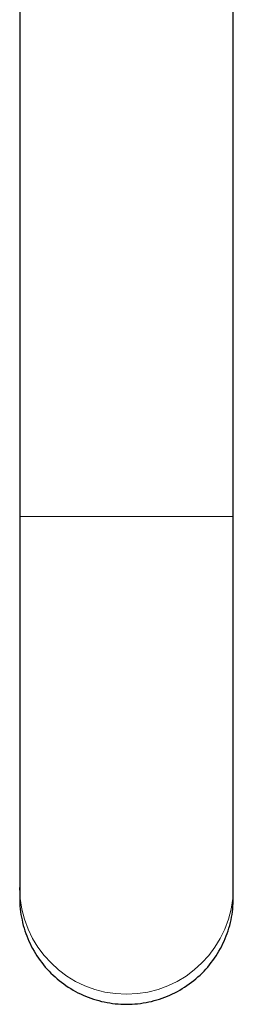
# Model space of a CAD drawing. Header units: millimetres. Extents: x 8 to 913, y 12 to 937.
# Tile 1 of 73: x 415 to 438, y 219 to 324. Entities that reach past the tile are written whole.
import ezdxf

# ---------------------------------------------------------------- set-up
doc = ezdxf.new("R2010")
doc.units = ezdxf.units.MM

msp = doc.modelspace()

# ---------------------------------------------------------------- linework, layer by layer
at = {"color": 7, "linetype": 'Continuous', "lineweight": 30}
for p, q in [((414.92, 371.16), (414.92, 271.16)), ((437.87, 271.16), (437.87, 371.16)), ((414.92, 271.16), (414.92, 231.31)), ((437.87, 231.31), (437.87, 271.16)), ((414.92, 231.31), (414.92, 230.22)), ((437.87, 230.22), (437.87, 231.31))]:
    msp.add_line(p, q, dxfattribs=at)
at = {"color": 252, "linetype": 'Continuous', "lineweight": 0}
msp.add_line((414.92, 271.16), (437.87, 271.16), dxfattribs=at)
at = {"color": 7, "linetype": 'Continuous', "lineweight": 30, "flags": 128}
msp.add_lwpolyline([(414.92, 230.22), (414.92, 229.92), (414.93, 229.62), (414.95, 229.32), (414.98, 229.02), (415.02, 228.72), (415.06, 228.43), (415.11, 228.13), (415.17, 227.84), (415.24, 227.55), (415.31, 227.26), (415.39, 226.97), (415.48, 226.68), (415.58, 226.4), (415.68, 226.12), (415.79, 225.84), (415.91, 225.57), (416.04, 225.3), (416.17, 225.03), (416.31, 224.76), (416.46, 224.5), (416.61, 224.24), (416.77, 223.99), (416.94, 223.74), (417.11, 223.5), (417.29, 223.26), (417.48, 223.02), (417.67, 222.79), (417.87, 222.57), (418.07, 222.35), (418.28, 222.13), (418.5, 221.92), (418.72, 221.72), (418.94, 221.52), (419.17, 221.33), (419.41, 221.15), (419.65, 220.97), (419.89, 220.8), (420.14, 220.63), (420.4, 220.47), (420.66, 220.32), (420.92, 220.17), (421.18, 220.03), (421.45, 219.9), (421.73, 219.77), (422, 219.66), (422.28, 219.54), (422.56, 219.44), (422.85, 219.35), (423.13, 219.26), (423.42, 219.18), (423.72, 219.1), (424.01, 219.04), (424.3, 218.98), (424.6, 218.93), (424.9, 218.88), (425.19, 218.85), (425.49, 218.82), (425.79, 218.8), (426.09, 218.79), (426.39, 218.79), (426.69, 218.79), (426.99, 218.8), (427.29, 218.82), (427.59, 218.85), (427.89, 218.88), (428.19, 218.93), (428.49, 218.98), (428.78, 219.04), (429.07, 219.1), (429.36, 219.18), (429.65, 219.26), (429.94, 219.35), (430.22, 219.44), (430.51, 219.54), (430.79, 219.66), (431.06, 219.77), (431.33, 219.9), (431.6, 220.03), (431.87, 220.17), (432.13, 220.32), (432.39, 220.47), (432.64, 220.63), (432.89, 220.8), (433.14, 220.97), (433.38, 221.15), (433.62, 221.33), (433.85, 221.52), (434.07, 221.72), (434.29, 221.92), (434.51, 222.13), (434.72, 222.35), (434.92, 222.57), (435.12, 222.79), (435.31, 223.02), (435.5, 223.26), (435.68, 223.5), (435.85, 223.74), (436.02, 223.99), (436.18, 224.24), (436.33, 224.5), (436.48, 224.76), (436.62, 225.03), (436.75, 225.3), (436.88, 225.57), (437, 225.84), (437.11, 226.12), (437.21, 226.4), (437.31, 226.68), (437.4, 226.97), (437.48, 227.26), (437.55, 227.55), (437.62, 227.84), (437.68, 228.13), (437.73, 228.43), (437.77, 228.72), (437.81, 229.02), (437.83, 229.32), (437.85, 229.62), (437.87, 229.92), (437.87, 230.22), (437.87, 230.22)], dxfattribs=at)
at = {"color": 252, "linetype": 'Continuous', "lineweight": 0}
msp.add_arc((426.39, 231.35), 11.48, 180.1758, 359.8242, dxfattribs=at)

doc.saveas('drawing.dxf')
